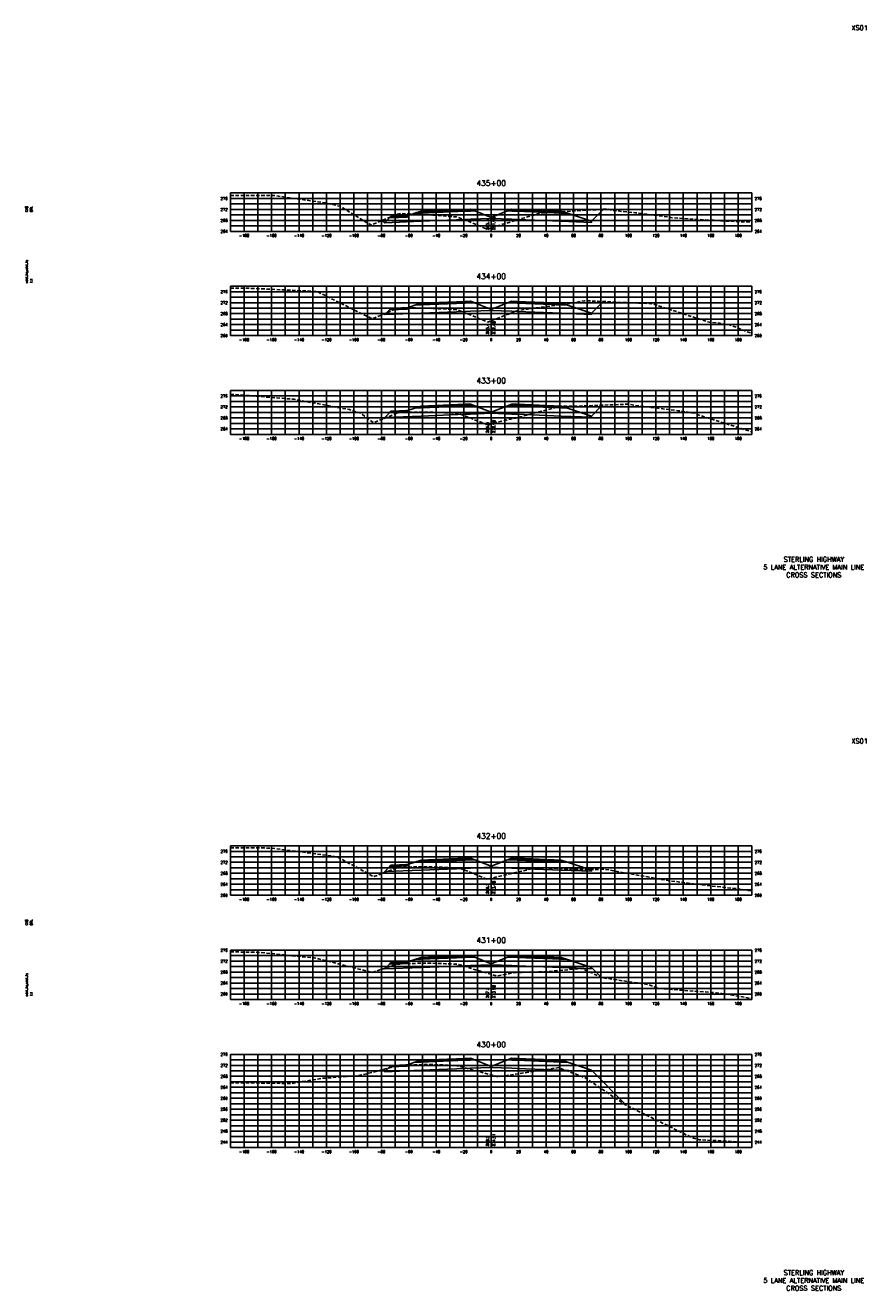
# Model space of a CAD drawing. Extents: x 37 to 10140, y -1968 to 9206.
# Tile 37 of 105: x 7337 to 7950, y 1576 to 2498. Entities that reach past the tile are written whole.
import ezdxf
from ezdxf.enums import TextEntityAlignment as Align

# ---------------------------------------------------------------- set-up
doc = ezdxf.new("R2010")
doc.units = 0
doc.header["$LTSCALE"] = 20
doc.header["$MEASUREMENT"] = 0
doc.linetypes.add('HIDDEN_050%', pattern=[0.1875, 0.125, -0.0625])
for name, color, linetype in [('S-AT-TXT175', 6, 'Continuous'), ('S-AT-TXT80', 1, 'Continuous'), ('XDATUM', 3, 'Continuous'), ('XEG', 1, 'HIDDEN_050%'), ('XFG', 2, 'Continuous'), ('XGRID', 251, 'Continuous'), ('XGRIDT', 2, 'Continuous'), ('XREF-BORDER', 7, 'Continuous')]:
    doc.layers.add(name, color=color, linetype=linetype)
doc.styles.add('L100', font='simplex.shx', dxfattribs={"height": 2})
doc.styles.add('L175', font='ROMANSM.shx', dxfattribs={"height": 3.5})
doc.styles.add('L80', font='ROMANSM.shx', dxfattribs={"height": 1.6})

# ---------------------------------------------------------------- blocks, each defined once
blk = doc.blocks.new('03025_00_att1')
at = {"layer": 'S-AT-TXT175', "style": 'L175'}
for tag, p in [('NUM', (32.402, 20.822)), ('LINE1', (30.64, 1.444)), ('LINE2', (30.64, 1.161)), ('LINE3', (30.64, 0.877))]:
    blk.add_attdef(tag, text='', height=0.175, dxfattribs=at).set_placement(p, align=Align.CENTER)
at = {"layer": 'S-AT-TXT80', "style": 'L80'}
for tag, p in [('DESIGNED', (2.094, 14.201)), ('CHECKED', (2.265, 14.201)), ('DRAFTED', (2.436, 14.201)), ('PCTB', (2.094, 11.605)), ('PSCALE', (2.265, 11.605)), ('PVIEW', (2.436, 11.605))]:
    blk.add_attdef(tag, p, '', height=0.08, rotation=90, dxfattribs=at)

msp = doc.modelspace()

# ---------------------------------------------------------------- linework, layer by layer
at = {"layer": 'XDATUM', "flags": 128}
for points in [[(7596.66, 2356.02), (7598.41, 2354.28), (7625, 2355.34), (7657, 2356.62), (7661, 2356.78), (7676, 2357.38), (7691, 2356.78), (7695, 2356.62), (7727, 2355.34), (7749, 2354.46), (7749, 2355.35), (7757.77, 2364.12)], [(7597.92, 2287.77), (7598.41, 2287.28), (7625, 2288.34), (7657, 2289.62), (7661, 2289.78), (7676, 2290.38), (7691, 2289.78), (7695, 2289.62), (7727, 2288.34), (7749, 2287.46), (7749, 2288.35), (7757.5, 2296.85)], [(7597.58, 2211.44), (7598.41, 2212.28), (7625, 2213.34), (7657, 2214.62), (7661, 2214.78), (7676, 2215.38), (7691, 2214.78), (7695, 2214.62), (7727, 2213.34), (7749, 2212.46), (7749, 2213.35), (7756.94, 2221.28)], [(7597.24, 1880.1), (7598.41, 1881.28), (7625, 1882.34), (7657, 1883.62), (7661, 1883.78), (7676, 1884.38), (7691, 1883.78), (7695, 1883.62), (7727, 1882.34), (7749, 1881.46), (7749, 1882.35), (7749.36, 1882.7)], [(7598.01, 1810.67), (7598.41, 1810.28), (7625, 1811.34), (7657, 1812.62), (7661, 1812.78), (7676, 1813.38), (7691, 1812.78), (7695, 1812.62), (7727, 1811.34), (7749, 1810.46), (7749, 1811.35), (7756.16, 1804.18)], [(7596.9, 1736.85), (7598.41, 1735.34), (7625, 1736.4), (7657, 1737.69), (7661, 1737.85), (7676, 1738.45), (7691, 1737.85), (7695, 1737.69), (7727, 1736.4), (7749, 1735.52), (7749, 1736.41), (7774.59, 1710.82)]]:
    msp.add_lwpolyline(points, dxfattribs=at)
at = {"layer": 'XEG', "flags": 128}
for points in [[(7486, 2374.03), (7492.41, 2374.07), (7513.77, 2374.2), (7517.37, 2374.2), (7555.43, 2368.69), (7566.06, 2366.28), (7577.35, 2359.21), (7588.55, 2352.6), (7600.04, 2357.45), (7603.6, 2358.95), (7607.02, 2360.46), (7607.63, 2360.6), (7610.38, 2361.03), (7614.13, 2360.87), (7629.78, 2360.03), (7633.66, 2359.82), (7650.83, 2358.48), (7651.39, 2358.32), (7653.52, 2357.67), (7669.9, 2350.93), (7673, 2349.62), (7676, 2350.56), (7679.26, 2351.59), (7712.1, 2361.44), (7722.07, 2362.05), (7760.78, 2364.29), (7763.73, 2363.36), (7781.24, 2361.54), (7805.39, 2358.37), (7809.46, 2357.81), (7847.05, 2355.5), (7858.14, 2355.04), (7866, 2354.87)], [(7486, 2306.53), (7498.99, 2306.48), (7500.52, 2306.46), (7508.07, 2306.16), (7549.2, 2304.16), (7578.42, 2289.54), (7589.45, 2284.21), (7606.81, 2291.51), (7606.88, 2291.53), (7606.9, 2291.54), (7606.9, 2291.54), (7609.78, 2292.36), (7609.9, 2292.36), (7629.94, 2291.97), (7630.17, 2291.96), (7650.45, 2290.99), (7650.48, 2290.98), (7652.97, 2290.24), (7657.54, 2288.39), (7673.55, 2281.91), (7676, 2282.81), (7676.9, 2283.15), (7695.24, 2290.31), (7733.19, 2295.45), (7743.92, 2297.44), (7791.73, 2295.34), (7792.6, 2295.36), (7796.9, 2294.13), (7834.88, 2281.72), (7841.28, 2281.28), (7850.28, 2279.68), (7866, 2273.53)], [(7486, 2229.36), (7523.72, 2226.3), (7532.35, 2225.56), (7572.76, 2218.04), (7581.03, 2215.34), (7590, 2208.6), (7590.44, 2208.56), (7592.52, 2209.4), (7606.87, 2215.19), (7609.71, 2216), (7609.97, 2216.07), (7612.08, 2216.08), (7629.87, 2216.22), (7648.07, 2215.51), (7650.32, 2215.41), (7653.27, 2214.76), (7653.55, 2214.69), (7655.79, 2213.82), (7657.37, 2213.2), (7674.08, 2206.7), (7676, 2207.93), (7676.18, 2208.04), (7693.88, 2211.9), (7727.07, 2220.67), (7739.4, 2220.61), (7775.75, 2222), (7781.06, 2221.07), (7812.55, 2217.24), (7824.43, 2215.4), (7826.84, 2214.22), (7866, 2201.78)], [(7486, 1898.68), (7510.65, 1898.45), (7515.49, 1898.38), (7518.94, 1898.05), (7539.38, 1895.4), (7564.17, 1891.96), (7566, 1890.85), (7590.39, 1877.52), (7594.19, 1878.9), (7606.63, 1883.81), (7608.78, 1884.14), (7609.82, 1884.4), (7624.37, 1884.7), (7629.29, 1884.81), (7634.51, 1884.6), (7650.35, 1884.01), (7652.96, 1883.7), (7653.63, 1883.59), (7658.3, 1881.72), (7659.78, 1881.12), (7673.12, 1875.71), (7676, 1876.39), (7688.98, 1879.47), (7710.21, 1884.23), (7744.85, 1882.59), (7758.9, 1882.94), (7803.39, 1874.97), (7807.58, 1874.37), (7828.2, 1871.73), (7856.26, 1868.6), (7861.94, 1867.7), (7866, 1867.21)], [(7486, 1822.66), (7498.64, 1822.6), (7506.77, 1822.35), (7547.32, 1818.3), (7550.11, 1817.73), (7555.04, 1816.47), (7589.42, 1807.69), (7591.98, 1808.61), (7595.74, 1809.95), (7606.45, 1813.35), (7609.09, 1813.83), (7610.16, 1814.1), (7617.65, 1814.29), (7629.97, 1814.51), (7642.69, 1814.07), (7650.2, 1813.81), (7652.38, 1813.48), (7654.68, 1813.07), (7664.64, 1809.58), (7676, 1806.37), (7680.32, 1805.15), (7687.99, 1806.64), (7693.36, 1807.66), (7715.07, 1808.15), (7742.04, 1810.68), (7756.73, 1803.92), (7790.72, 1798.82), (7798.39, 1796.05), (7839.4, 1792.9), (7840.04, 1792.91), (7843.86, 1792.44), (7866, 1788.69)], [(7486, 1727.32), (7494.61, 1727.27), (7530.46, 1726.78), (7552.4, 1730.5), (7570.69, 1731.83), (7578.64, 1732.4), (7588.88, 1734.69), (7605.94, 1739.28), (7607.66, 1739.59), (7610.12, 1739.94), (7619.53, 1740.29), (7629.77, 1740.66), (7640.52, 1740.28), (7649.96, 1739.89), (7651.02, 1739.63), (7652.45, 1739.31), (7668.29, 1735.18), (7676, 1733.06), (7681.22, 1731.63), (7700.34, 1734.54), (7725.19, 1738.33), (7744.56, 1730.88), (7773.87, 1711.18), (7815.05, 1690.92), (7822.55, 1687.21), (7827.88, 1685.75), (7859.52, 1684), (7866, 1683.82)]]:
    msp.add_lwpolyline(points, dxfattribs=at)
at = {"layer": 'XFG', "flags": 128}
for points in [[(7676, 2358.12), (7664.05, 2362.9), (7661, 2362.78), (7657, 2362.62), (7625, 2361.34), (7620.43, 2361.16), (7615, 2359.35), (7615, 2358.35), (7601.96, 2357.82), (7598.41, 2354.28), (7625, 2355.34), (7657, 2356.62), (7661, 2356.78), (7676, 2357.38), (7676, 2358.12)], [(7661, 2363.12), (7657, 2362.96), (7625, 2361.68), (7625, 2362.68), (7620.43, 2361.16), (7625, 2361.34), (7657, 2362.62), (7661, 2362.78), (7664.05, 2362.9), (7661, 2364.12), (7661, 2363.12)], [(7661, 2364.12), (7657, 2363.96), (7625, 2362.68), (7625, 2362.34), (7657, 2363.62), (7661, 2363.78), (7661, 2364.12)], [(7661, 2363.78), (7657, 2363.62), (7625, 2362.34), (7625, 2361.68), (7657, 2362.96), (7661, 2363.12), (7661, 2363.78)], [(7676, 2358.12), (7687.96, 2362.9), (7691, 2362.78), (7695, 2362.62), (7727, 2361.34), (7731.57, 2361.16), (7749, 2355.35), (7749, 2354.46), (7727, 2355.34), (7695, 2356.62), (7691, 2356.78), (7676, 2357.38)], [(7691, 2364.12), (7687.96, 2362.9), (7691, 2362.78), (7695, 2362.62), (7727, 2361.34), (7731.57, 2361.16), (7727, 2362.68), (7727, 2361.68), (7695, 2362.96), (7691, 2363.12), (7691, 2364.12)], [(7691, 2364.12), (7691, 2363.78), (7695, 2363.62), (7727, 2362.34), (7727, 2362.68), (7695, 2363.96), (7691, 2364.12)], [(7691, 2363.78), (7691, 2363.12), (7695, 2362.96), (7727, 2361.68), (7727, 2362.34), (7695, 2363.62), (7691, 2363.78)], [(7749, 2355.35), (7749, 2355.35), (7757.77, 2364.12)], [(7598.41, 2354.28), (7598.41, 2354.28), (7596.66, 2356.02)], [(7615, 2359.35), (7614, 2359.31), (7614, 2358.97), (7604, 2358.57), (7604, 2358.91), (7603, 2358.87), (7601.96, 2357.82), (7615, 2358.35), (7615, 2359.35)], [(7614, 2359.31), (7604, 2358.91), (7604, 2358.57), (7614, 2358.97), (7614, 2359.31)], [(7661, 2296.12), (7657, 2295.96), (7625, 2294.68), (7625, 2295.68), (7620.43, 2294.16), (7625, 2294.34), (7657, 2295.62), (7661, 2295.78), (7664.05, 2295.9), (7661, 2297.12), (7661, 2296.12)], [(7661, 2297.12), (7657, 2296.96), (7625, 2295.68), (7625, 2295.34), (7657, 2296.62), (7661, 2296.78), (7661, 2297.12)], [(7691, 2297.12), (7687.96, 2295.9), (7691, 2295.78), (7695, 2295.62), (7727, 2294.34), (7731.57, 2294.16), (7727, 2295.68), (7727, 2294.68), (7695, 2295.96), (7691, 2296.12), (7691, 2297.12)], [(7691, 2297.12), (7691, 2296.78), (7695, 2296.62), (7727, 2295.34), (7727, 2295.68), (7695, 2296.96), (7691, 2297.12)], [(7676, 2291.12), (7664.05, 2295.9), (7661, 2295.78), (7657, 2295.62), (7625, 2294.34), (7620.43, 2294.16), (7615, 2292.35), (7615, 2291.35), (7601.96, 2290.82), (7598.41, 2287.28), (7625, 2288.34), (7657, 2289.62), (7661, 2289.78), (7676, 2290.38), (7676, 2291.12)], [(7615, 2292.35), (7614, 2292.31), (7614, 2291.97), (7604, 2291.57), (7604, 2291.91), (7603, 2291.87), (7601.96, 2290.82), (7615, 2291.35), (7615, 2292.35)], [(7614, 2292.31), (7604, 2291.91), (7604, 2291.57), (7614, 2291.97), (7614, 2292.31)], [(7661, 2296.78), (7657, 2296.62), (7625, 2295.34), (7625, 2294.68), (7657, 2295.96), (7661, 2296.12), (7661, 2296.78)], [(7676, 2291.12), (7687.96, 2295.9), (7691, 2295.78), (7695, 2295.62), (7727, 2294.34), (7731.57, 2294.16), (7749, 2288.35), (7749, 2287.46), (7727, 2288.34), (7695, 2289.62), (7691, 2289.78), (7676, 2290.38)], [(7691, 2296.78), (7691, 2296.12), (7695, 2295.96), (7727, 2294.68), (7727, 2295.34), (7695, 2296.62), (7691, 2296.78)], [(7749, 2288.35), (7749, 2288.35), (7757.5, 2296.85)], [(7598.41, 2287.28), (7598.41, 2287.28), (7597.92, 2287.77)], [(7676, 2216.12), (7664.05, 2220.9), (7661, 2220.78), (7657, 2220.62), (7625, 2219.34), (7620.43, 2219.16), (7615, 2217.35), (7615, 2216.35), (7601.96, 2215.82), (7598.41, 2212.28), (7625, 2213.34), (7657, 2214.62), (7661, 2214.78), (7676, 2215.38), (7676, 2216.12)], [(7615, 2217.35), (7614, 2217.31), (7614, 2216.97), (7604, 2216.57), (7604, 2216.91), (7603, 2216.87), (7601.96, 2215.82), (7615, 2216.35), (7615, 2217.35)], [(7614, 2217.31), (7604, 2216.91), (7604, 2216.57), (7614, 2216.97), (7614, 2217.31)], [(7661, 2221.12), (7657, 2220.96), (7625, 2219.68), (7625, 2220.68), (7620.43, 2219.16), (7625, 2219.34), (7657, 2220.62), (7661, 2220.78), (7664.05, 2220.9), (7661, 2222.12), (7661, 2221.12)], [(7661, 2222.12), (7657, 2221.96), (7625, 2220.68), (7625, 2220.34), (7657, 2221.62), (7661, 2221.78), (7661, 2222.12)], [(7661, 2221.78), (7657, 2221.62), (7625, 2220.34), (7625, 2219.68), (7657, 2220.96), (7661, 2221.12), (7661, 2221.78)], [(7676, 2216.12), (7687.96, 2220.9), (7691, 2220.78), (7695, 2220.62), (7727, 2219.34), (7731.57, 2219.16), (7749, 2213.35), (7749, 2212.46), (7727, 2213.34), (7695, 2214.62), (7691, 2214.78), (7676, 2215.38)], [(7691, 2222.12), (7687.96, 2220.9), (7691, 2220.78), (7695, 2220.62), (7727, 2219.34), (7731.57, 2219.16), (7727, 2220.68), (7727, 2219.68), (7695, 2220.96), (7691, 2221.12), (7691, 2222.12)], [(7691, 2222.12), (7691, 2221.78), (7695, 2221.62), (7727, 2220.34), (7727, 2220.68), (7695, 2221.96), (7691, 2222.12)], [(7691, 2221.78), (7691, 2221.12), (7695, 2220.96), (7727, 2219.68), (7727, 2220.34), (7695, 2221.62), (7691, 2221.78)], [(7749, 2213.35), (7749, 2213.35), (7756.94, 2221.28)], [(7598.41, 2212.28), (7598.41, 2212.28), (7597.58, 2211.44)], [(7676, 1885.12), (7664.05, 1889.9), (7661, 1889.78), (7657, 1889.62), (7625, 1888.34), (7620.43, 1888.16), (7615, 1886.35), (7615, 1885.35), (7601.96, 1884.82), (7598.41, 1881.28), (7625, 1882.34), (7657, 1883.62), (7661, 1883.78), (7676, 1884.38), (7676, 1885.12)], [(7615, 1886.35), (7614, 1886.31), (7614, 1885.97), (7604, 1885.57), (7604, 1885.91), (7603, 1885.87), (7601.96, 1884.82), (7615, 1885.35), (7615, 1886.35)], [(7614, 1886.31), (7604, 1885.91), (7604, 1885.57), (7614, 1885.97), (7614, 1886.31)], [(7661, 1890.12), (7657, 1889.96), (7625, 1888.68), (7625, 1889.68), (7620.43, 1888.16), (7625, 1888.34), (7657, 1889.62), (7661, 1889.78), (7664.05, 1889.9), (7661, 1891.12), (7661, 1890.12)], [(7661, 1891.12), (7657, 1890.96), (7625, 1889.68), (7625, 1889.34), (7657, 1890.62), (7661, 1890.78), (7661, 1891.12)], [(7661, 1890.78), (7657, 1890.62), (7625, 1889.34), (7625, 1888.68), (7657, 1889.96), (7661, 1890.12), (7661, 1890.78)], [(7676, 1885.12), (7687.96, 1889.9), (7691, 1889.78), (7695, 1889.62), (7727, 1888.34), (7731.57, 1888.16), (7749, 1882.35), (7749, 1881.46), (7727, 1882.34), (7695, 1883.62), (7691, 1883.78), (7676, 1884.38)], [(7691, 1891.12), (7687.96, 1889.9), (7691, 1889.78), (7695, 1889.62), (7727, 1888.34), (7731.57, 1888.16), (7727, 1889.68), (7727, 1888.68), (7695, 1889.96), (7691, 1890.12), (7691, 1891.12)], [(7691, 1891.12), (7691, 1890.78), (7695, 1890.62), (7727, 1889.34), (7727, 1889.68), (7695, 1890.96), (7691, 1891.12)], [(7691, 1890.78), (7691, 1890.12), (7695, 1889.96), (7727, 1888.68), (7727, 1889.34), (7695, 1890.62), (7691, 1890.78)], [(7749, 1882.35), (7749, 1882.35), (7749.36, 1882.7)], [(7598.41, 1881.28), (7598.41, 1881.28), (7597.24, 1880.1)], [(7676, 1814.12), (7664.05, 1818.9), (7661, 1818.78), (7657, 1818.62), (7625, 1817.34), (7620.43, 1817.16), (7615, 1815.35), (7615, 1814.35), (7601.96, 1813.82), (7598.41, 1810.28), (7625, 1811.34), (7657, 1812.62), (7661, 1812.78), (7676, 1813.38), (7676, 1814.12)], [(7661, 1819.12), (7657, 1818.96), (7625, 1817.68), (7625, 1818.68), (7620.43, 1817.16), (7625, 1817.34), (7657, 1818.62), (7661, 1818.78), (7664.05, 1818.9), (7661, 1820.12), (7661, 1819.12)], [(7661, 1820.12), (7657, 1819.96), (7625, 1818.68), (7625, 1818.34), (7657, 1819.62), (7661, 1819.78), (7661, 1820.12)], [(7661, 1819.78), (7657, 1819.62), (7625, 1818.34), (7625, 1817.68), (7657, 1818.96), (7661, 1819.12), (7661, 1819.78)], [(7676, 1814.12), (7687.96, 1818.9), (7691, 1818.78), (7695, 1818.62), (7727, 1817.34), (7731.57, 1817.16), (7749, 1811.35), (7749, 1810.46), (7727, 1811.34), (7695, 1812.62), (7691, 1812.78), (7676, 1813.38)], [(7691, 1820.12), (7687.96, 1818.9), (7691, 1818.78), (7695, 1818.62), (7727, 1817.34), (7731.57, 1817.16), (7727, 1818.68), (7727, 1817.68), (7695, 1818.96), (7691, 1819.12), (7691, 1820.12)], [(7691, 1820.12), (7691, 1819.78), (7695, 1819.62), (7727, 1818.34), (7727, 1818.68), (7695, 1819.96), (7691, 1820.12)], [(7691, 1819.78), (7691, 1819.12), (7695, 1818.96), (7727, 1817.68), (7727, 1818.34), (7695, 1819.62), (7691, 1819.78)], [(7598.41, 1810.28), (7598.41, 1810.28), (7598.01, 1810.67)], [(7615, 1815.35), (7614, 1815.31), (7614, 1814.97), (7604, 1814.57), (7604, 1814.91), (7603, 1814.87), (7601.96, 1813.82), (7615, 1814.35), (7615, 1815.35)], [(7614, 1815.31), (7604, 1814.91), (7604, 1814.57), (7614, 1814.97), (7614, 1815.31)], [(7749, 1811.35), (7749, 1811.35), (7756.16, 1804.18)], [(7676, 1739.19), (7664.05, 1743.97), (7661, 1743.85), (7657, 1743.69), (7625, 1742.4), (7620.43, 1742.22), (7615, 1740.41), (7615, 1739.41), (7601.96, 1738.89), (7598.41, 1735.34), (7625, 1736.4), (7657, 1737.69), (7661, 1737.85), (7676, 1738.45), (7676, 1739.19)], [(7661, 1744.19), (7657, 1744.03), (7625, 1742.74), (7625, 1743.74), (7620.43, 1742.22), (7625, 1742.4), (7657, 1743.69), (7661, 1743.85), (7664.05, 1743.97), (7661, 1745.19), (7661, 1744.19)], [(7661, 1745.19), (7657, 1745.03), (7625, 1743.74), (7625, 1743.4), (7657, 1744.69), (7661, 1744.85), (7661, 1745.19)], [(7661, 1744.85), (7657, 1744.69), (7625, 1743.4), (7625, 1742.74), (7657, 1744.03), (7661, 1744.19), (7661, 1744.85)], [(7676, 1739.19), (7687.96, 1743.97), (7691, 1743.85), (7695, 1743.69), (7727, 1742.4), (7731.57, 1742.22), (7749, 1736.41), (7749, 1735.52), (7727, 1736.4), (7695, 1737.69), (7691, 1737.85), (7676, 1738.45)], [(7691, 1745.19), (7687.96, 1743.97), (7691, 1743.85), (7695, 1743.69), (7727, 1742.4), (7731.57, 1742.22), (7727, 1743.74), (7727, 1742.74), (7695, 1744.03), (7691, 1744.19), (7691, 1745.19)], [(7691, 1745.19), (7691, 1744.85), (7695, 1744.69), (7727, 1743.4), (7727, 1743.74), (7695, 1745.03), (7691, 1745.19)], [(7691, 1744.85), (7691, 1744.19), (7695, 1744.03), (7727, 1742.74), (7727, 1743.4), (7695, 1744.69), (7691, 1744.85)], [(7598.41, 1735.34), (7598.41, 1735.34), (7596.9, 1736.85)], [(7615, 1740.41), (7614, 1740.37), (7614, 1740.03), (7604, 1739.63), (7604, 1739.97), (7603, 1739.93), (7601.96, 1738.89), (7615, 1739.41), (7615, 1740.41)], [(7614, 1740.37), (7604, 1739.97), (7604, 1739.63), (7614, 1740.03), (7614, 1740.37)], [(7749, 1736.41), (7749, 1736.41), (7774.59, 1710.82)]]:
    msp.add_lwpolyline(points, dxfattribs=at)
at = {"layer": 'XGRID'}
for p, q in [((7486, 2348), (7486, 2376)), ((7486, 2376), (7866, 2376)), ((7486, 2372), (7866, 2372)), ((7496, 2348), (7496, 2376)), ((7506, 2348), (7506, 2376)), ((7516, 2348), (7516, 2376)), ((7526, 2348), (7526, 2376)), ((7536, 2348), (7536, 2376)), ((7546, 2348), (7546, 2376)), ((7556, 2348), (7556, 2376)), ((7566, 2348), (7566, 2376)), ((7576, 2348), (7576, 2376)), ((7586, 2348), (7586, 2376)), ((7596, 2348), (7596, 2376)), ((7606, 2348), (7606, 2376)), ((7616, 2348), (7616, 2376)), ((7626, 2348), (7626, 2376)), ((7636, 2348), (7636, 2376)), ((7646, 2348), (7646, 2376)), ((7656, 2348), (7656, 2376)), ((7666, 2348), (7666, 2376)), ((7676, 2348), (7676, 2376)), ((7686, 2348), (7686, 2376)), ((7696, 2348), (7696, 2376)), ((7706, 2348), (7706, 2376)), ((7716, 2348), (7716, 2376)), ((7726, 2348), (7726, 2376)), ((7736, 2348), (7736, 2376)), ((7746, 2348), (7746, 2376)), ((7756, 2348), (7756, 2376)), ((7766, 2348), (7766, 2376)), ((7776, 2348), (7776, 2376)), ((7786, 2348), (7786, 2376)), ((7796, 2348), (7796, 2376)), ((7806, 2348), (7806, 2376)), ((7816, 2348), (7816, 2376)), ((7826, 2348), (7826, 2376)), ((7836, 2348), (7836, 2376)), ((7846, 2348), (7846, 2376)), ((7856, 2348), (7856, 2376)), ((7866, 2348), (7866, 2376)), ((7486, 2368), (7866, 2368)), ((7486, 2364), (7866, 2364)), ((7486, 2360), (7866, 2360)), ((7486, 2356), (7866, 2356)), ((7486, 2352), (7866, 2352)), ((7486, 2348), (7866, 2348)), ((7486, 2272), (7486, 2308)), ((7486, 2308), (7866, 2308)), ((7496, 2272), (7496, 2308)), ((7506, 2272), (7506, 2308)), ((7516, 2272), (7516, 2308)), ((7526, 2272), (7526, 2308)), ((7536, 2272), (7536, 2308)), ((7546, 2272), (7546, 2308)), ((7556, 2272), (7556, 2308)), ((7566, 2272), (7566, 2308)), ((7576, 2272), (7576, 2308)), ((7586, 2272), (7586, 2308)), ((7596, 2272), (7596, 2308)), ((7606, 2272), (7606, 2308)), ((7616, 2272), (7616, 2308)), ((7626, 2272), (7626, 2308)), ((7636, 2272), (7636, 2308)), ((7646, 2272), (7646, 2308)), ((7656, 2272), (7656, 2308)), ((7666, 2272), (7666, 2308)), ((7676, 2272), (7676, 2308)), ((7686, 2272), (7686, 2308)), ((7696, 2272), (7696, 2308)), ((7706, 2272), (7706, 2308)), ((7716, 2272), (7716, 2308)), ((7726, 2272), (7726, 2308)), ((7736, 2272), (7736, 2308)), ((7746, 2272), (7746, 2308)), ((7756, 2272), (7756, 2308)), ((7766, 2272), (7766, 2308)), ((7776, 2272), (7776, 2308)), ((7786, 2272), (7786, 2308)), ((7796, 2272), (7796, 2308)), ((7806, 2272), (7806, 2308)), ((7816, 2272), (7816, 2308)), ((7826, 2272), (7826, 2308)), ((7836, 2272), (7836, 2308)), ((7846, 2272), (7846, 2308)), ((7856, 2272), (7856, 2308)), ((7866, 2272), (7866, 2308)), ((7486, 2304), (7866, 2304)), ((7486, 2300), (7866, 2300)), ((7486, 2296), (7866, 2296)), ((7486, 2292), (7866, 2292)), ((7486, 2288), (7866, 2288)), ((7486, 2284), (7866, 2284)), ((7486, 2280), (7866, 2280)), ((7486, 2276), (7866, 2276)), ((7486, 2272), (7866, 2272)), ((7486, 2200), (7486, 2232)), ((7486, 2232), (7866, 2232)), ((7486, 2228), (7866, 2228)), ((7486, 2224), (7866, 2224)), ((7496, 2200), (7496, 2232)), ((7506, 2200), (7506, 2232)), ((7516, 2200), (7516, 2232)), ((7526, 2200), (7526, 2232)), ((7536, 2200), (7536, 2232)), ((7546, 2200), (7546, 2232)), ((7556, 2200), (7556, 2232)), ((7566, 2200), (7566, 2232)), ((7576, 2200), (7576, 2232)), ((7586, 2200), (7586, 2232)), ((7596, 2200), (7596, 2232)), ((7606, 2200), (7606, 2232)), ((7616, 2200), (7616, 2232)), ((7626, 2200), (7626, 2232)), ((7636, 2200), (7636, 2232)), ((7646, 2200), (7646, 2232)), ((7656, 2200), (7656, 2232)), ((7666, 2200), (7666, 2232)), ((7676, 2200), (7676, 2232)), ((7686, 2200), (7686, 2232)), ((7696, 2200), (7696, 2232)), ((7706, 2200), (7706, 2232)), ((7716, 2200), (7716, 2232)), ((7726, 2200), (7726, 2232)), ((7736, 2200), (7736, 2232)), ((7746, 2200), (7746, 2232)), ((7756, 2200), (7756, 2232)), ((7766, 2200), (7766, 2232)), ((7776, 2200), (7776, 2232)), ((7786, 2200), (7786, 2232)), ((7796, 2200), (7796, 2232)), ((7806, 2200), (7806, 2232)), ((7816, 2200), (7816, 2232)), ((7826, 2200), (7826, 2232)), ((7836, 2200), (7836, 2232)), ((7846, 2200), (7846, 2232)), ((7856, 2200), (7856, 2232)), ((7866, 2200), (7866, 2232)), ((7486, 2220), (7866, 2220)), ((7486, 2216), (7866, 2216)), ((7486, 2212), (7866, 2212)), ((7486, 2208), (7866, 2208)), ((7486, 2204), (7866, 2204)), ((7486, 2200), (7866, 2200)), ((7486, 1864), (7486, 1900)), ((7486, 1900), (7866, 1900)), ((7486, 1896), (7866, 1896)), ((7486, 1892), (7866, 1892)), ((7496, 1864), (7496, 1900)), ((7506, 1864), (7506, 1900)), ((7516, 1864), (7516, 1900)), ((7526, 1864), (7526, 1900)), ((7536, 1864), (7536, 1900)), ((7546, 1864), (7546, 1900)), ((7556, 1864), (7556, 1900)), ((7566, 1864), (7566, 1900)), ((7576, 1864), (7576, 1900)), ((7586, 1864), (7586, 1900)), ((7596, 1864), (7596, 1900)), ((7606, 1864), (7606, 1900)), ((7616, 1864), (7616, 1900)), ((7626, 1864), (7626, 1900)), ((7636, 1864), (7636, 1900)), ((7646, 1864), (7646, 1900)), ((7656, 1864), (7656, 1900)), ((7666, 1864), (7666, 1900)), ((7676, 1864), (7676, 1900)), ((7686, 1864), (7686, 1900)), ((7696, 1864), (7696, 1900)), ((7706, 1864), (7706, 1900)), ((7716, 1864), (7716, 1900)), ((7726, 1864), (7726, 1900)), ((7736, 1864), (7736, 1900)), ((7746, 1864), (7746, 1900)), ((7756, 1864), (7756, 1900)), ((7766, 1864), (7766, 1900)), ((7776, 1864), (7776, 1900)), ((7786, 1864), (7786, 1900)), ((7796, 1864), (7796, 1900)), ((7806, 1864), (7806, 1900)), ((7816, 1864), (7816, 1900)), ((7826, 1864), (7826, 1900)), ((7836, 1864), (7836, 1900)), ((7846, 1864), (7846, 1900)), ((7856, 1864), (7856, 1900)), ((7866, 1864), (7866, 1900)), ((7486, 1888), (7866, 1888)), ((7486, 1884), (7866, 1884)), ((7486, 1880), (7866, 1880)), ((7486, 1876), (7866, 1876)), ((7486, 1872), (7866, 1872)), ((7486, 1868), (7866, 1868)), ((7486, 1864), (7866, 1864)), ((7486, 1788), (7486, 1824)), ((7486, 1824), (7866, 1824)), ((7486, 1820), (7866, 1820)), ((7496, 1788), (7496, 1824)), ((7506, 1788), (7506, 1824)), ((7516, 1788), (7516, 1824)), ((7526, 1788), (7526, 1824)), ((7536, 1788), (7536, 1824)), ((7546, 1788), (7546, 1824)), ((7556, 1788), (7556, 1824)), ((7566, 1788), (7566, 1824)), ((7576, 1788), (7576, 1824)), ((7586, 1788), (7586, 1824)), ((7596, 1788), (7596, 1824)), ((7606, 1788), (7606, 1824)), ((7616, 1788), (7616, 1824)), ((7626, 1788), (7626, 1824)), ((7636, 1788), (7636, 1824)), ((7646, 1788), (7646, 1824)), ((7656, 1788), (7656, 1824)), ((7666, 1788), (7666, 1824)), ((7676, 1788), (7676, 1824)), ((7686, 1788), (7686, 1824)), ((7696, 1788), (7696, 1824)), ((7706, 1788), (7706, 1824)), ((7716, 1788), (7716, 1824)), ((7726, 1788), (7726, 1824)), ((7736, 1788), (7736, 1824)), ((7746, 1788), (7746, 1824)), ((7756, 1788), (7756, 1824)), ((7766, 1788), (7766, 1824)), ((7776, 1788), (7776, 1824)), ((7786, 1788), (7786, 1824)), ((7796, 1788), (7796, 1824)), ((7806, 1788), (7806, 1824)), ((7816, 1788), (7816, 1824)), ((7826, 1788), (7826, 1824)), ((7836, 1788), (7836, 1824)), ((7846, 1788), (7846, 1824)), ((7856, 1788), (7856, 1824)), ((7866, 1788), (7866, 1824)), ((7486, 1816), (7866, 1816)), ((7486, 1812), (7866, 1812)), ((7486, 1808), (7866, 1808)), ((7486, 1804), (7866, 1804)), ((7486, 1800), (7866, 1800)), ((7486, 1796), (7866, 1796)), ((7486, 1792), (7866, 1792)), ((7486, 1788), (7866, 1788)), ((7486, 1680), (7486, 1748)), ((7486, 1748), (7866, 1748)), ((7486, 1744), (7866, 1744)), ((7496, 1680), (7496, 1748)), ((7506, 1680), (7506, 1748)), ((7516, 1680), (7516, 1748)), ((7526, 1680), (7526, 1748)), ((7536, 1680), (7536, 1748)), ((7546, 1680), (7546, 1748)), ((7556, 1680), (7556, 1748)), ((7566, 1680), (7566, 1748)), ((7576, 1680), (7576, 1748)), ((7586, 1680), (7586, 1748)), ((7596, 1680), (7596, 1748)), ((7606, 1680), (7606, 1748)), ((7616, 1680), (7616, 1748)), ((7626, 1680), (7626, 1748)), ((7636, 1680), (7636, 1748)), ((7646, 1680), (7646, 1748)), ((7656, 1680), (7656, 1748)), ((7666, 1680), (7666, 1748)), ((7676, 1680), (7676, 1748)), ((7686, 1680), (7686, 1748)), ((7696, 1680), (7696, 1748)), ((7706, 1680), (7706, 1748)), ((7716, 1680), (7716, 1748)), ((7726, 1680), (7726, 1748)), ((7736, 1680), (7736, 1748)), ((7746, 1680), (7746, 1748)), ((7756, 1680), (7756, 1748)), ((7766, 1680), (7766, 1748)), ((7776, 1680), (7776, 1748)), ((7786, 1680), (7786, 1748)), ((7796, 1680), (7796, 1748)), ((7806, 1680), (7806, 1748)), ((7816, 1680), (7816, 1748)), ((7826, 1680), (7826, 1748)), ((7836, 1680), (7836, 1748)), ((7846, 1680), (7846, 1748)), ((7856, 1680), (7856, 1748)), ((7866, 1680), (7866, 1748)), ((7486, 1740), (7866, 1740)), ((7486, 1736), (7866, 1736)), ((7486, 1732), (7866, 1732)), ((7486, 1728), (7866, 1728)), ((7486, 1724), (7866, 1724)), ((7486, 1720), (7866, 1720)), ((7486, 1716), (7866, 1716)), ((7486, 1712), (7866, 1712)), ((7486, 1708), (7866, 1708)), ((7486, 1704), (7866, 1704)), ((7486, 1700), (7866, 1700)), ((7486, 1696), (7866, 1696)), ((7486, 1692), (7866, 1692)), ((7486, 1688), (7866, 1688)), ((7486, 1684), (7866, 1684)), ((7486, 1680), (7866, 1680))]:
    msp.add_line(p, q, dxfattribs=at)

# ---------------------------------------------------------------- block references
at = {"layer": 'XREF-BORDER'}
ref = msp.add_blockref('03025_00_att1', (7296.45, 2078.23), dxfattribs=dict(at, xscale=20, yscale=20, zscale=20))
ref.add_attrib('LINE1', 'STERLING HIGHWAY', dxfattribs={"layer": 'S-AT-TXT175', "height": 3.5, "style": 'L175'}).set_placement((7911.07, 2107.1), align=Align.CENTER)
ref.add_attrib('LINE2', '5 LANE ALTERNATIVE MAIN LINE', dxfattribs={"layer": 'S-AT-TXT175', "height": 3.5, "style": 'L175'}).set_placement((7911.07, 2101.44), align=Align.CENTER)
ref.add_attrib('LINE3', 'CROSS SECTIONS', dxfattribs={"layer": 'S-AT-TXT175', "height": 3.5, "style": 'L175'}).set_placement((7911.07, 2095.77), align=Align.CENTER)
ref.add_attrib('NUM', 'XS01', dxfattribs={"layer": 'S-AT-TXT175', "height": 3.5, "style": 'L175'}).set_placement((7944.49, 2494.66), align=Align.CENTER)
ref.add_attrib('DESIGNED', 'CAB', (7338.33, 2362.25), dxfattribs={"layer": 'S-AT-TXT80', "height": 1.6, "rotation": 90, "style": 'L80'})
ref.add_attrib('CHECKED', 'DRL', (7341.74, 2362.25), dxfattribs={"layer": 'S-AT-TXT80', "height": 1.6, "rotation": 90, "style": 'L80'})
ref.add_attrib('PCTB', 'adot_hs,adot_fs', (7338.33, 2310.32), dxfattribs={"layer": 'S-AT-TXT80', "height": 1.6, "rotation": 90, "style": 'L80'})
ref.add_attrib('PSCALE', '1:1', (7341.74, 2310.32), dxfattribs={"layer": 'S-AT-TXT80', "height": 1.6, "rotation": 90, "style": 'L80'})
ref = msp.add_blockref('03025_00_att1', (7296.45, 1558.23), dxfattribs=dict(at, xscale=20, yscale=20, zscale=20))
ref.add_attrib('LINE1', 'STERLING HIGHWAY', dxfattribs={"layer": 'S-AT-TXT175', "height": 3.5, "style": 'L175'}).set_placement((7911.07, 1587.1), align=Align.CENTER)
ref.add_attrib('LINE2', '5 LANE ALTERNATIVE MAIN LINE', dxfattribs={"layer": 'S-AT-TXT175', "height": 3.5, "style": 'L175'}).set_placement((7911.07, 1581.44), align=Align.CENTER)
ref.add_attrib('LINE3', 'CROSS SECTIONS', dxfattribs={"layer": 'S-AT-TXT175', "height": 3.5, "style": 'L175'}).set_placement((7911.07, 1575.77), align=Align.CENTER)
ref.add_attrib('NUM', 'XS01', dxfattribs={"layer": 'S-AT-TXT175', "height": 3.5, "style": 'L175'}).set_placement((7944.49, 1974.66), align=Align.CENTER)
ref.add_attrib('DESIGNED', 'CAB', (7338.33, 1842.25), dxfattribs={"layer": 'S-AT-TXT80', "height": 1.6, "rotation": 90, "style": 'L80'})
ref.add_attrib('CHECKED', 'DRL', (7341.74, 1842.25), dxfattribs={"layer": 'S-AT-TXT80', "height": 1.6, "rotation": 90, "style": 'L80'})
ref.add_attrib('PCTB', 'adot_hs,adot_fs', (7338.33, 1790.32), dxfattribs={"layer": 'S-AT-TXT80', "height": 1.6, "rotation": 90, "style": 'L80'})
ref.add_attrib('PSCALE', '1:1', (7341.74, 1790.32), dxfattribs={"layer": 'S-AT-TXT80', "height": 1.6, "rotation": 90, "style": 'L80'})

# ---------------------------------------------------------------- texts
at = {"layer": 'XGRIDT', "style": 'L100'}
for s, p in [('435+00', (7676, 2380)), ('434+00', (7676, 2312)), ('433+00', (7676, 2236)), ('432+00', (7676, 1904)), ('431+00', (7676, 1828)), ('430+00', (7676, 1752))]:
    msp.add_text(s, height=4, dxfattribs=at).set_placement(p, align=Align.BOTTOM_CENTER)
for s, p in [('276', (7484, 2372)), ('272', (7484, 2364)), ('268', (7484, 2356)), ('264', (7484, 2348)), ('276', (7484, 2304)), ('272', (7484, 2296)), ('268', (7484, 2288)), ('264', (7484, 2280)), ('260', (7484, 2272)), ('276', (7484, 2228)), ('272', (7484, 2220)), ('268', (7484, 2212)), ('264', (7484, 2204)), ('276', (7484, 1896)), ('272', (7484, 1888)), ('268', (7484, 1880)), ('264', (7484, 1872)), ('260', (7484, 1864)), ('276', (7484, 1824)), ('272', (7484, 1816)), ('268', (7484, 1808)), ('264', (7484, 1800)), ('260', (7484, 1792)), ('276', (7484, 1748)), ('272', (7484, 1740)), ('268', (7484, 1732)), ('264', (7484, 1724)), ('260', (7484, 1716)), ('256', (7484, 1708)), ('252', (7484, 1700)), ('248', (7484, 1692)), ('244', (7484, 1684))]:
    msp.add_text(s, height=2, dxfattribs=at).set_placement(p, align=Align.MIDDLE_RIGHT)
for s, p in [('276', (7868, 2372)), ('272', (7868, 2364)), ('268', (7868, 2356)), ('264', (7868, 2348)), ('276', (7868, 2304)), ('272', (7868, 2296)), ('268', (7868, 2288)), ('264', (7868, 2280)), ('260', (7868, 2272)), ('276', (7868, 2228)), ('272', (7868, 2220)), ('268', (7868, 2212)), ('264', (7868, 2204)), ('276', (7868, 1896)), ('272', (7868, 1888)), ('268', (7868, 1880)), ('264', (7868, 1872)), ('260', (7868, 1864)), ('276', (7868, 1824)), ('272', (7868, 1816)), ('268', (7868, 1808)), ('264', (7868, 1800)), ('260', (7868, 1792)), ('276', (7868, 1748)), ('272', (7868, 1740)), ('268', (7868, 1732)), ('264', (7868, 1724)), ('260', (7868, 1716)), ('256', (7868, 1708)), ('252', (7868, 1700)), ('248', (7868, 1692)), ('244', (7868, 1684))]:
    msp.add_text(s, height=2, dxfattribs=at).set_placement(p, align=Align.MIDDLE_LEFT)
for s, p in [('265.3', (7675, 2349)), ('265.4', (7675, 2273)), ('266.0', (7675, 2201)), ('266.2', (7675, 1865)), ('267.2', (7675, 1789)), ('268.5', (7675, 1681))]:
    msp.add_text(s, height=2, rotation=90, dxfattribs=at).set_placement(p, align=Align.BOTTOM_LEFT)
for s, p in [('271.98', (7677, 2349)), ('272.48', (7677, 2273)), ('272.98', (7677, 2201)), ('273.48', (7677, 1865)), ('273.98', (7677, 1789)), ('274.51', (7677, 1681))]:
    msp.add_text(s, height=2, rotation=90, dxfattribs=at).set_placement(p, align=Align.TOP_LEFT)
for s, p in [('-180', (7496, 2346)), ('-160', (7516, 2346)), ('-140', (7536, 2346)), ('-120', (7556, 2346)), ('-100', (7576, 2346)), ('-80', (7596, 2346)), ('-60', (7616, 2346)), ('-40', (7636, 2346)), ('-20', (7656, 2346)), ('0', (7676, 2346)), ('20', (7696, 2346)), ('40', (7716, 2346)), ('60', (7736, 2346)), ('80', (7756, 2346)), ('100', (7776, 2346)), ('120', (7796, 2346)), ('140', (7816, 2346)), ('160', (7836, 2346)), ('180', (7856, 2346)), ('-180', (7496, 2270)), ('-160', (7516, 2270)), ('-140', (7536, 2270)), ('-120', (7556, 2270)), ('-100', (7576, 2270)), ('-80', (7596, 2270)), ('-60', (7616, 2270)), ('-40', (7636, 2270)), ('-20', (7656, 2270)), ('0', (7676, 2270)), ('20', (7696, 2270)), ('40', (7716, 2270)), ('60', (7736, 2270)), ('80', (7756, 2270)), ('100', (7776, 2270)), ('120', (7796, 2270)), ('140', (7816, 2270)), ('160', (7836, 2270)), ('180', (7856, 2270)), ('-180', (7496, 2198)), ('-160', (7516, 2198)), ('-140', (7536, 2198)), ('-120', (7556, 2198)), ('-100', (7576, 2198)), ('-80', (7596, 2198)), ('-60', (7616, 2198)), ('-40', (7636, 2198)), ('-20', (7656, 2198)), ('0', (7676, 2198)), ('20', (7696, 2198)), ('40', (7716, 2198)), ('60', (7736, 2198)), ('80', (7756, 2198)), ('100', (7776, 2198)), ('120', (7796, 2198)), ('140', (7816, 2198)), ('160', (7836, 2198)), ('180', (7856, 2198)), ('-180', (7496, 1862)), ('-160', (7516, 1862)), ('-140', (7536, 1862)), ('-120', (7556, 1862)), ('-100', (7576, 1862)), ('-80', (7596, 1862)), ('-60', (7616, 1862)), ('-40', (7636, 1862)), ('-20', (7656, 1862)), ('0', (7676, 1862)), ('20', (7696, 1862)), ('40', (7716, 1862)), ('60', (7736, 1862)), ('80', (7756, 1862)), ('100', (7776, 1862)), ('120', (7796, 1862)), ('140', (7816, 1862)), ('160', (7836, 1862)), ('180', (7856, 1862)), ('-180', (7496, 1786)), ('-160', (7516, 1786)), ('-140', (7536, 1786)), ('-120', (7556, 1786)), ('-100', (7576, 1786)), ('-80', (7596, 1786)), ('-60', (7616, 1786)), ('-40', (7636, 1786)), ('-20', (7656, 1786)), ('0', (7676, 1786)), ('20', (7696, 1786)), ('40', (7716, 1786)), ('60', (7736, 1786)), ('80', (7756, 1786)), ('100', (7776, 1786)), ('120', (7796, 1786)), ('140', (7816, 1786)), ('160', (7836, 1786)), ('180', (7856, 1786)), ('-180', (7496, 1678)), ('-160', (7516, 1678)), ('-140', (7536, 1678)), ('-120', (7556, 1678)), ('-100', (7576, 1678)), ('-80', (7596, 1678)), ('-60', (7616, 1678)), ('-40', (7636, 1678)), ('-20', (7656, 1678)), ('0', (7676, 1678)), ('20', (7696, 1678)), ('40', (7716, 1678)), ('60', (7736, 1678)), ('80', (7756, 1678)), ('100', (7776, 1678)), ('120', (7796, 1678)), ('140', (7816, 1678)), ('160', (7836, 1678)), ('180', (7856, 1678))]:
    msp.add_text(s, height=2, dxfattribs=at).set_placement(p, align=Align.TOP_CENTER)

doc.saveas('drawing.dxf')
